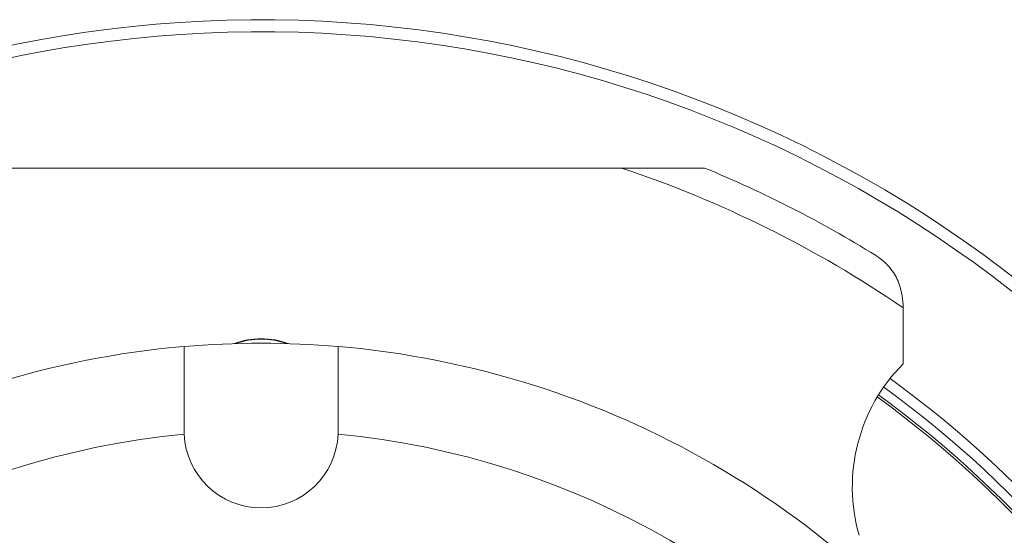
# Model space of a CAD drawing. Header units: inches. Extents: x -4.1 to 22.6, y -10.2 to 17.8.
# Tile 6 of 142: x 5 to 7.1, y -5.6 to -4.5. Entities that reach past the tile are written whole.
import ezdxf

# ---------------------------------------------------------------- set-up
doc = ezdxf.new("R2010")
doc.units = ezdxf.units.IN
doc.header["$MEASUREMENT"] = 0

msp = doc.modelspace()

# ---------------------------------------------------------------- linework, layer by layer
at = {"color": 7, "linetype": 'Continuous', "lineweight": 15}
for p, q in [((4.7068, -4.7694), (6.251, -4.7694)), ((6.251, -4.7694), (6.4288, -4.7694)), ((6.8539, -5.0624), (6.8539, -5.0686)), ((6.8539, -5.0686), (6.8539, -5.1884)), ((5.3139, -5.3319), (5.3141, -5.3391)), ((5.6437, -5.3391), (5.6439, -5.3319))]:
    msp.add_line(p, q, dxfattribs=at)
for centre, radius, start, end in [((5.4789, -7.0819), 2.63, 303.3735, 224.1306), ((5.4789, -7.0819), 2.438, 55.668, 71.5361), ((5.4789, -7.0819), 2.5, 58.2431, 67.6684), ((5.4789, -7.0819), 1.9375, 85.1147, 94.8853), ((5.4789, -5.3009), 0.166, 69.6506, 110.3494), ((5.4789, -5.3009), 0.165, 70.7059, 109.2941), ((5.4789, -7.0819), 1.9375, 94.8853, 145.1147), ((5.4789, -7.0819), 1.9375, 34.8853, 85.1147), ((7.12, -5.4526), 0.375, 135.2087, 195.9401), ((5.4789, -7.0819), 2.275, 302.9639, 54.1221), ((5.4789, -7.0819), 2.25, 303.0192, 54.0891), ((5.4789, -7.0819), 2.255, 303.008, 54.0992), ((5.4789, -7.0819), 1.7505, 95.4034, 144.5966), ((5.4789, -5.3319), 0.165, 182.5283, 357.4717), ((5.4789, -7.0819), 1.7505, 35.4034, 84.5966)]:
    msp.add_arc(centre, radius, start, end, dxfattribs=at)
at = {"color": 8, "linetype": 'Continuous', "lineweight": 15}
for radius, start, end in [(2.6042, 303.5207, 223.9657), (2.298, 302.914, 54.1151)]:
    msp.add_arc((5.4789, -7.0819), radius, start, end, dxfattribs=at)
at = {"color": 7, "linetype": 'Continuous', "lineweight": 15}
for points, knots in [([(6.8539, -5.0624), (6.8521, -5.0454), (6.8493, -5.0185), (6.8274, -4.9833), (6.8087, -4.9653), (6.7973, -4.9578), (6.7947, -4.9561)], [0, 0, 0, 0, 0.449896, 0.709564, 0.934522, 1, 1, 1, 1]), ([(5.3139, -5.1514), (5.3139, -5.1515), (5.3139, -5.1519), (5.3139, -5.1627), (5.3139, -5.1925), (5.3139, -5.2335), (5.3139, -5.2791), (5.3139, -5.316), (5.3139, -5.3319)], [0, 0, 0, 0, 0.038866, 0.257694, 0.476592, 0.612558, 0.833509, 1, 1, 1, 1]), ([(5.6439, -5.3319), (5.6439, -5.3294), (5.6439, -5.3058), (5.6439, -5.2691), (5.6439, -5.2208), (5.6439, -5.1817), (5.6439, -5.1556), (5.6439, -5.1527), (5.6439, -5.1514)], [0, 0, 0, 0, 0.0262276, 0.2478114, 0.3876566, 0.6073859, 0.8271381, 1, 1, 1, 1])]:
    msp.add_open_spline(points, degree=3, knots=knots, dxfattribs=at)

doc.saveas('drawing.dxf')
